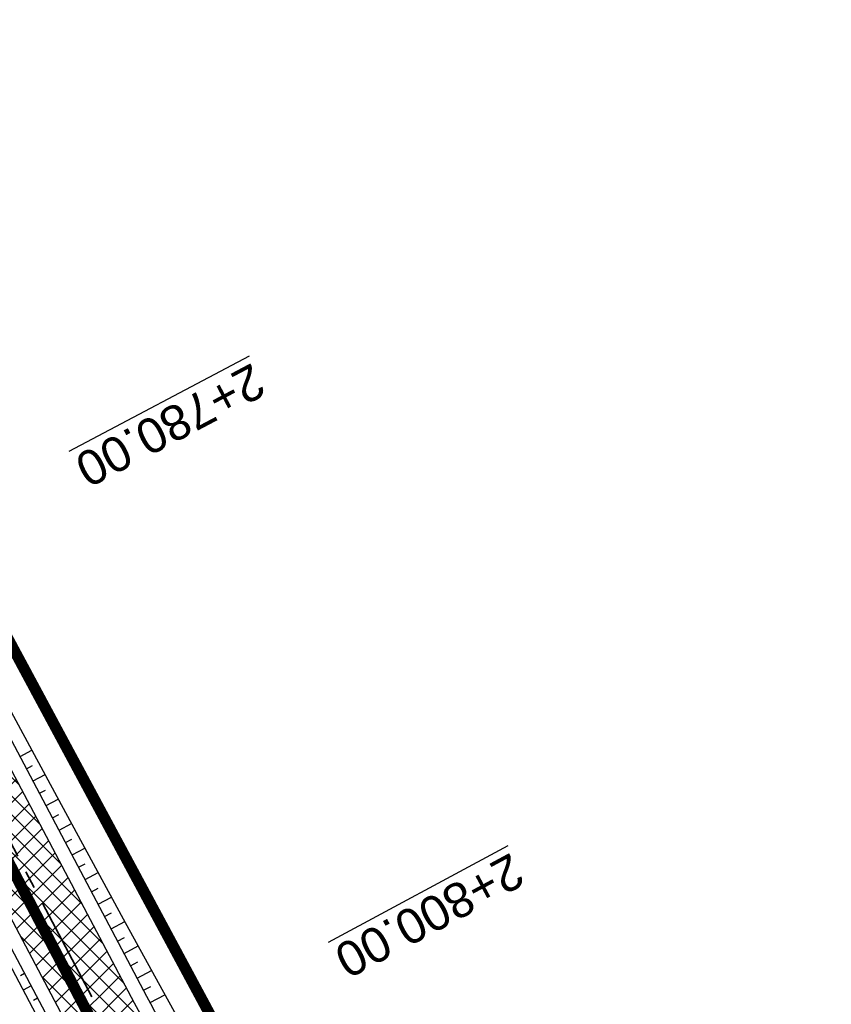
# Model space of a CAD drawing. Header units: metres. Extents: x 7529682 to 7533711, y 5721195 to 5727842.
# Tile 47 of 232: x 7531018 to 7531047, y 5725329 to 5725364. Entities that reach past the tile are written whole.
import ezdxf

# ---------------------------------------------------------------- set-up
doc = ezdxf.new("R2010")
doc.units = ezdxf.units.M
for name, pattern in [('817-dzialki-09-05-04$0$HIDDEN', [0.375, 0.25, -0.125]), ('ACAD_ISO05W100', [33, 24, -3, 0, -3, 0, -3]), ('CENTER2', [28.575000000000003, 19.05, -3.175, 3.175, -3.175])]:
    doc.linetypes.add(name, pattern=pattern)
for name, color, linetype in [('C-DROGI-SYTUACJA', 7, 'Continuous'), ('D-pobocza', 60, 'Continuous'), ('D-skarpa', 2, 'Continuous'), ('D-skarpa-kreskowanie', 2, 'Continuous')]:
    doc.layers.add(name, color=color, linetype=linetype)
for name, color, linetype, lineweight, true_color in [('D-hatch-ciag-pieszo-rowerowy', 7, 'Continuous', 13, 0xff9f80), ('D-LR-etap-III', 7, '817-dzialki-09-05-04$0$HIDDEN', 50, 0x00008f), ('D-przekroje-pop', 7, 'Continuous', 50, 0x000099)]:
    doc.layers.add(name, color=color, linetype=linetype, lineweight=lineweight, true_color=true_color)
doc.layers.add('D-obrzeża', color=2, linetype='Continuous', lineweight=30)
doc.layers.add('D-pas-drogowy', color=7, linetype='ACAD_ISO05W100', lineweight=50)
doc.styles.get("Standard").update_dxf_attribs({"font": 'arial.ttf'})

msp = doc.modelspace()

# ---------------------------------------------------------------- hatches: boundary and pattern name
at = {"layer": 'D-hatch-ciag-pieszo-rowerowy'}
h = msp.add_hatch(dxfattribs=at)
h.set_pattern_fill('ANSI37', color=256, scale=0.15, style=0)
h.set_pattern_definition([(45, (0, 0), (-0.3367596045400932, 0.3367596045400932), []), (135, (0, 0), (-0.3367596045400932, -0.3367596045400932), [])])
h.paths.add_polyline_path([(7531004.677325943, 5725360.68387123), (7531003.472406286, 5725360.288630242), (7531020.529814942, 5725328.004235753, 0.004066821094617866), (7531022.844591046, 5725323.708047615), (7531032.807949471, 5725305.571049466, -0.004228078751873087), (7531035.213067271, 5725301.103738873), (7531043.691046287, 5725285.0324603), (7531044.821508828, 5725285.568551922), (7531036.313724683, 5725301.696330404, 0.004228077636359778), (7531033.908607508, 5725306.163639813), (7531023.945058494, 5725324.300984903, -0.004066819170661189), (7531021.630283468, 5725328.597170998)])
h.paths.add_polyline_path([(7531003.472406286, 5725360.288630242), (7531002.267486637, 5725359.893389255), (7531019.429347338, 5725327.41129882, 0.004066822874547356), (7531021.74412444, 5725323.115108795), (7531031.707290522, 5725304.978460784, -0.00422807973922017), (7531034.112408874, 5725300.511149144), (7531042.560583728, 5725284.49636867), (7531043.691046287, 5725285.0324603), (7531035.213067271, 5725301.103738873, 0.004228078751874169), (7531032.807949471, 5725305.571049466), (7531022.844591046, 5725323.708047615, -0.004066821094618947), (7531020.529814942, 5725328.004235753)])

# ---------------------------------------------------------------- linework, layer by layer
at = {"layer": 'C-DROGI-SYTUACJA', "color": 10, "linetype": 'CENTER2', "lineweight": 35, "ltscale": 0.2}
msp.add_lwpolyline([(7530894.635661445, 5725580.10218264), (7530904.400482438, 5725561.506014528, -0.1127731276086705), (7530906.681458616, 5725552.894425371), (7530906.772838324, 5725550.233635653, 0.1134663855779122), (7530910.232589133, 5725537.243580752), (7530924.3855969, 5725510.468891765), (7530956.378346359, 5725449.593261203), (7530999.632559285, 5725367.556271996), (7531020.529814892, 5725328.004235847, 0.004066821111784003), (7531022.844591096, 5725323.708047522), (7531022.844591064, 5725323.708047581), (7531032.807949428, 5725305.571049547, -0.004228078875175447), (7531035.213067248, 5725301.103738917), (7531059.943841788, 5725254.222853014, -0.00440054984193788)], format="xyb", dxfattribs=at)
at = {"layer": 'D-LR-etap-III', "ltscale": 10, "flags": 128}
msp.add_lwpolyline([(7531750.474471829, 5723895.103125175, 0.4, 0.4, 0), (7531750.505, 5723895.13, 0.4, 0.4, 0), (7531682.71, 5724022.92, 0.4, 0.4, 0), (7531619.177023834, 5724147.203692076, 0.4, 0.4, 0), (7531592.308960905, 5724198.48863389, 0.4, 0.4, 0), (7531553.263875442, 5724272.918564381, 0.4, 0.4, 0), (7531504.019999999, 5724366.79, 0.4, 0.4, 0), (7531482.09, 5724407.62, 0.4, 0.4, 0), (7531412.350402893, 5724541.182759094, 0.4, 0.4, 0), (7531388.463669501, 5724586.929768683, 0.4, 0.4, 0), (7531345.12, 5724669.94, 0.4, 0.4, 0), (7531127.66, 5725081.67, 0.4, 0.4, 0), (7531059.253139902, 5725211.040795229, 0.4, 0.4, 0), (7531008.007244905, 5725307.953830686, 0.4, 0.4, 0), (7530964.181635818, 5725390.835555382, 0.4, 0.4, 0), (7530914.557354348, 5725484.683561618, 0.4, 0.4, 0), (7530865.243241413, 5725577.493975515, 0.4, 0.4, 0), (7530840.085257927, 5725624.058651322, 0.4, 0.4, 0), (7530802.559525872, 5725694.924584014, 0.4, 0.4, 0), (7530755.54, 5725787.51, 0.4, 0.4, 0), (7530708.717810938, 5725876.303221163, 0.4, 0.4, 0), (7530695.12, 5725902.09, 0.4, 0.4, 0), (7530642.91397006, 5726001.07839487, 0.4, 0.4, 0), (7530634.934723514, 5726016.146615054, 0.4, 0.4, 0), (7530610.820000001, 5726061.929999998, 0.4, 0.4, 0), (7530610.820000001, 5726061.929999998, 0.4, 0.4, 0), (7530607.21, 5726063.51, 0.4, 0.4, 0), (7530597.42, 5726080.68, 0.4, 0.4, 0), (7530591.16, 5726088.44, 0.4, 0.4, 0), (7530581.28, 5726107.21, 0.4, 0.4, 0), (7530571.29, 5726130.56, 0.4, 0.4, 0), (7530549.554994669, 5726171.527317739, 0.4, 0.4, 0), (7530531.014309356, 5726206.473807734, 0.4, 0.4, 0), (7530516.461208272, 5726236.016618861, 0.4, 0.4, 0), (7530500.798929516, 5726266.141265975, 0.4, 0.4, 0), (7530491.349999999, 5726283.94, 0.4, 0.4, 0), (7530482.4, 5726303.41, 0.4, 0.4, 0), (7530482.4, 5726303.41, 0.4, 0.4, 0), (7530450.41, 5726357.28, 0.4, 0.4, 0), (7530397.759396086, 5726458.499907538, 0.4, 0.4, 0), (7530334.707815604, 5726583.664702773, 0.4, 0.4, 0), (7530303.939274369, 5726645.167943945, 0.4, 0.4, 0), (7530300.509779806, 5726651.777515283, 0.4, 0.4, 0), (7530289.213532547, 5726671.966724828, 0.4, 0.4, 0), (7530281.54, 5726685.57, 0.4, 0.4, 0), (7530261.37085633, 5726724.163374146, 0.4, 0.4, 0), (7530254.03, 5726738.21, 0.4, 0.4, 0), (7530197.219999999, 5726845.06, 0.4, 0.4, 0), (7530194.71, 5726849.15, 0.4, 0.4, 0), (7530195.92, 5726850.75, 0.4, 0.4, 0), (7530170.546669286, 5726892.961489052, 0.4, 0.4, 0), (7530143.174718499, 5726945.065838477, 0.4, 0.4, 0), (7530105.059999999, 5727018.32, 0.4, 0.4, 0), (7530100.059999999, 5727027.16, 0.4, 0.4, 0), (7530062.318670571, 5727099.625398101, 0.4, 0.4, 0), (7530015.378537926, 5727189.420463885, 0.4, 0.4, 0), (7529983.207960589, 5727250.206596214, 0.4, 0.4, 0), (7529953.284293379, 5727306.74720398, 0.4, 0.4, 0), (7529900.67053443, 5727406.15903814, 0.4, 0.4, 0), (7529890.630239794, 5727425.131178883, 0.4, 0.4, 0), (7529875.155383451, 5727454.426350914, 0.4, 0.4, 0), (7529857.560096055, 5727487.787346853, 0.4, 0.4, 0), (7529835.194401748, 5727530.19312405, 0.4, 0.4, 0), (7529811.740544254, 5727574.662079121, 0.4, 0.4, 0), (7529792.101859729, 5727611.922638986, 0.4, 0.4, 0), (7529768.066117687, 5727657.469613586, 0.4, 0.4, 0), (7529755.210566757, 5727682.131373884, 0.4, 0.4, 0), (7529753.309999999, 5727681.13, 0.4, 0.4, 0), (7529739.21, 5727707.77, 0.4, 0.4, 0), (7529735.394745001, 5727711.251990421, 0.4, 0.4, 0), (7529725.42, 5727730.2, 0.4, 0.4, 0), (7529723.55, 5727729.88, 0.4, 0.4, 0), (7529695.566668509, 5727782.932080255, 0.4, 0.4, 0), (7529717.67971874, 5727794.024357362, 0.4, 0.4, 0), (7529736.274870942, 5727758.647400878, 0.4, 0.4, 0), (7529736.274870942, 5727758.647400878, 0.4, 0.4, 0), (7529744.511003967, 5727750.406106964, 0.4, 0.4, 0), (7529744.511003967, 5727750.406106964, 0.4, 0.4, 0), (7529750.282568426, 5727738.549848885, 0.4, 0.4, 0), (7529777.108510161, 5727687.569424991, 0.4, 0.4, 0), (7529796.51537536, 5727651.329932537, 0.4, 0.4, 0), (7529814.937945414, 5727616.793170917, 0.4, 0.4, 0), (7529839.006722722, 5727572.303976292, 0.4, 0.4, 0), (7529860.617626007, 5727532.509108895, 0.4, 0.4, 0), (7529882.348967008, 5727491.504261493, 0.4, 0.4, 0), (7529904.865139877, 5727449.096370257, 0.4, 0.4, 0), (7529920.747384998, 5727418.884773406, 0.4, 0.4, 0), (7529946.676504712, 5727368.547487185, 0.4, 0.4, 0), (7529972.024701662, 5727320.573310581, 0.4, 0.4, 0), (7529987.740014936, 5727290.153392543, 0.4, 0.4, 0), (7529996.497385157, 5727273.661630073, 0.4, 0.4, 0), (7530017.541471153, 5727234.202689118, 0.4, 0.4, 0), (7530033.053657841, 5727204.864166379, 0.4, 0.4, 0), (7530051.622983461, 5727170.222745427, 0.4, 0.4, 0), (7530069.276612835, 5727137.015751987, 0.4, 0.4, 0), (7530089.385386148, 5727097.533639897, 0.4, 0.4, 0), (7530109.712512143, 5727060.746615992, 0.4, 0.4, 0), (7530136.769722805, 5727011.640131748, 0.4, 0.4, 0), (7530162.446686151, 5726962.743777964, 0.4, 0.4, 0), (7530187.674104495, 5726916.992101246, 0.4, 0.4, 0), (7530207.820739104, 5726879.335323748, 0.4, 0.4, 0), (7530230.625609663, 5726834.518686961, 0.4, 0.4, 0), (7530262.288093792, 5726776.61832811, 0.4, 0.4, 0), (7530277.509672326, 5726760.213143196, 0.4, 0.4, 0), (7530286.036865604, 5726744.106684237, 0.4, 0.4, 0), (7530288.097472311, 5726735.884066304, 0.4, 0.4, 0), (7530290.393870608, 5726725.046963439, 0.4, 0.4, 0), (7530296.17664807, 5726713.582980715, 0.4, 0.4, 0), (7530302.726195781, 5726701.18226779, 0.4, 0.4, 0), (7530325.685047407, 5726657.466383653, 0.4, 0.4, 0), (7530343.243978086, 5726623.648592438, 0.4, 0.4, 0), (7530360.229820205, 5726591.746871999, 0.4, 0.4, 0), (7530383.20855044, 5726548.059469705, 0.4, 0.4, 0), (7530406.017875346, 5726503.605514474, 0.4, 0.4, 0), (7530427.464919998, 5726462.620289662, 0.4, 0.4, 0), (7530447.9278544, 5726424.388014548, 0.4, 0.4, 0), (7530471.126878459, 5726379.920667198, 0.4, 0.4, 0), (7530490.501003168, 5726343.033350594, 0.4, 0.4, 0), (7530509.499458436, 5726306.733076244, 0.4, 0.4, 0), (7530529.890269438, 5726267.244072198, 0.4, 0.4, 0), (7530543.852446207, 5726238.990319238, 0.4, 0.4, 0), (7530554.808897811, 5726218.943990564, 0.4, 0.4, 0), (7530559.027108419, 5726212.223286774, 0.4, 0.4, 0), (7530563.060988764, 5726206.409670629, 0.4, 0.4, 0), (7530566.93354971, 5726200.463543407, 0.4, 0.4, 0), (7530569.771022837, 5726194.901501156, 0.4, 0.4, 0), (7530571.47319415, 5726191.282350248, 0.4, 0.4, 0), (7530572.839142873, 5726188.024533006, 0.4, 0.4, 0), (7530575.295071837, 5726182.034664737, 0.4, 0.4, 0), (7530579.736851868, 5726173.306070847, 0.4, 0.4, 0), (7530583.3, 5726167.41, 0.4, 0.4, 0), (7530593.4, 5726163.33, 0.4, 0.4, 0), (7530598.618375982, 5726155.264489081, 0.4, 0.4, 0), (7530608.258304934, 5726140.497132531, 0.4, 0.4, 0), (7530603.269999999, 5726136.83, 0.4, 0.4, 0), (7530606.53, 5726131.84, 0.4, 0.4, 0), (7530604.239057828, 5726124.21679044, 0.4, 0.4, 0), (7530605.847136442, 5726121.630127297, 0.4, 0.4, 0), (7530608.971611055, 5726116.164124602, 0.4, 0.4, 0), (7530618.114293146, 5726097.791111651, 0.4, 0.4, 0), (7530651.213125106, 5726034.959524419, 0.4, 0.4, 0), (7530670.243741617, 5725998.61095082, 0.4, 0.4, 0), (7530698.075474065, 5725945.952624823, 0.4, 0.4, 0), (7530716.505955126, 5725911.3051464, 0.4, 0.4, 0), (7530735.223454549, 5725875.667401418, 0.4, 0.4, 0), (7530752.504235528, 5725842.154920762, 0.4, 0.4, 0), (7530778.310652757, 5725793.501254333, 0.4, 0.4, 0), (7530797.499961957, 5725756.381811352, 0.4, 0.4, 0), (7530812.518974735, 5725728.28874362, 0.4, 0.4, 0), (7530820.039295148, 5725713.160404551, 0.4, 0.4, 0), (7530822.422446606, 5725710.193574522, 0.4, 0.4, 0), (7530833.154893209, 5725688.800634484, 0.4, 0.4, 0), (7530849.629354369, 5725656.158601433, 0.4, 0.4, 0), (7530867.98290276, 5725621.963939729, 0.4, 0.4, 0), (7530872.629809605, 5725612.88760475, 0.4, 0.4, 0), (7530880.354488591, 5725597.594500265, 0.4, 0.4, 0), (7530883.839446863, 5725593.389159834, 0.4, 0.4, 0), (7530891.782113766, 5725587.763349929, 0.4, 0.4, 0), (7530895.038670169, 5725584.280746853, 0.4, 0.4, 0), (7530897.033644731, 5725580.941110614, 0.4, 0.4, 0), (7530900.951646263, 5725579.945856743, 0.4, 0.4, 0), (7530904.80970798, 5725571.977328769, 0.4, 0.4, 0), (7530903.682362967, 5725568.566434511, 0.4, 0.4, 0), (7530908.900614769, 5725558.844845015, 0.4, 0.4, 0), (7530910.252030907, 5725545.671606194, 0.4, 0.4, 0), (7530912.872986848, 5725538.645543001, 0.4, 0.4, 0), (7530945.278171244, 5725478.464284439, 0.4, 0.4, 0), (7530959.692318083, 5725450.24628822, 0.4, 0.4, 0), (7531002.82670893, 5725368.192370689, 0.4, 0.4, 0), (7531044.703532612, 5725290.314293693, 0.4, 0.4, 0), (7531064.098839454, 5725253.212562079, 0.4, 0.4, 0), (7531083.010253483, 5725216.677517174, 0.4, 0.4, 0), (7531113.013137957, 5725158.465613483, 0.4, 0.4, 0), (7531137.364304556, 5725113.07076138, 0.4, 0.4, 0), (7531150.830830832, 5725086.711759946, 0.4, 0.4, 0), (7531159.745663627, 5725076.640848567, 0.4, 0.4, 0), (7531166.309999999, 5725074.58, 0.4, 0.4, 0), (7531172.29, 5725062.58, 0.4, 0.4, 0), (7531170.589828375, 5725055.605912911, 0.4, 0.4, 0), (7531173.732823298, 5725044.080706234, 0.4, 0.4, 0), (7531215.342008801, 5724964.859648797, 0.4, 0.4, 0), (7531238.054496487, 5724921.684649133, 0.4, 0.4, 0), (7531262.389821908, 5724875.282876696, 0.4, 0.4, 0), (7531295.587160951, 5724811.265731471, 0.4, 0.4, 0), (7531348.487908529, 5724712.362812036, 0.4, 0.4, 0), (7531363.740817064, 5724682.68394264, 0.4, 0.4, 0), (7531366.986905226, 5724675.865317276, 0.4, 0.4, 0), (7531382.541261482, 5724646.110625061, 0.4, 0.4, 0), (7531401.299165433, 5724610.874551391, 0.4, 0.4, 0), (7531428.964837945, 5724558.862274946, 0.4, 0.4, 0), (7531449.111202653, 5724520.397801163, 0.4, 0.4, 0), (7531477.292992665, 5724465.831467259, 0.4, 0.4, 0), (7531500.996290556, 5724421.112506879, 0.4, 0.4, 0), (7531512.121834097, 5724400.549045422, 0.4, 0.4, 0), (7531513.78163794, 5724396.757451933, 0.4, 0.4, 0), (7531526.32, 5724379.39, 0.4, 0.4, 0), (7531566.783642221, 5724302.73628205, 0.4, 0.4, 0), (7531578.579156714, 5724282.774819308, 0.4, 0.4, 0), (7531584.232619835, 5724273.111246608, 0.4, 0.4, 0), (7531590.109283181, 5724263.508189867, 0.4, 0.4, 0), (7531593.027899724, 5724258.771479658, 0.4, 0.4, 0), (7531595.711841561, 5724254.226824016, 0.4, 0.4, 0), (7531601.659976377, 5724243.898197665, 0.4, 0.4, 0), (7531606.097733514, 5724235.986407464, 0.4, 0.4, 0), (7531609.382207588, 5724230.799061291, 0.4, 0.4, 0), (7531611.580260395, 5724227.671180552, 0.4, 0.4, 0), (7531612.707802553, 5724225.86410867, 0.4, 0.4, 0), (7531618.665224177, 5724214.480919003, 0.4, 0.4, 0), (7531619.885522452, 5724212.333950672, 0.4, 0.4, 0), (7531620.931818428, 5724210.787064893, 0.4, 0.4, 0), (7531623.518605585, 5724207.111542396, 0.4, 0.4, 0), (7531626.143926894, 5724203.61306897, 0.4, 0.4, 0), (7531632.022984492, 5724196.485954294, 0.4, 0.4, 0), (7531653.949089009, 5724152.617641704, 0.4, 0.4, 0), (7531656.750690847, 5724143.103797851, 0.4, 0.4, 0), (7531659.61440691, 5724133.254504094, 0.4, 0.4, 0), (7531661.627147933, 5724128.646047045, 0.4, 0.4, 0.01093811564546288), (7531674.314987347, 5724101.43546424, 0.4, 0.4, 0), (7531685.137626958, 5724081.408252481, 0.4, 0.4, 0), (7531692.159945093, 5724066.277333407, 0.4, 0.4, 0), (7531699.662164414, 5724051.388120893, 0.4, 0.4, 0), (7531704.480624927, 5724040.808561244, 0.4, 0.4, 0), (7531704.480624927, 5724040.808561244, 0.4, 0.4, 0), (7531704.401251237, 5724037.368913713, 0.4, 0.4, 0), (7531720.383609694, 5724003.441317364, 0.4, 0.4, 0), (7531728.79890528, 5723986.206298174, 0.4, 0.4, 0), (7531733.237926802, 5723977.192631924, 0.4, 0.4, 0), (7531736.750027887, 5723969.505210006, 0.4, 0.4, 0), (7531737.336143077, 5723968.518916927, 0.4, 0.4, 0), (7531738.285051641, 5723967.699360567, 0.4, 0.4, 0), (7531742.180915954, 5723962.346428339, 0.4, 0.4, 0), (7531744.286141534, 5723958.615526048, 0.4, 0.4, 0), (7531755.393260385, 5723944.192617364, 0.4, 0.4, 0), (7531758.69, 5723936.76, 0.4, 0.4, 0), (7531780.08, 5723929.25, 0.4, 0.4, 0), (7531792.611989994, 5723906.337708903, 0.4, 0.4, 0), (7531792.611989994, 5723906.337708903, 0.4, 0.4, 0), (7531756.962094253, 5723883.055323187, 0.4, 0.4, 0), (7531750.46, 5723895.130000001, 0.4, 0.4, 0), (7531750.46, 5723895.130000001, 0, 0, 0)], format="xyseb", dxfattribs=at)
at = {"layer": 'D-obrzeża'}
for points in [[(7531061.054571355, 5725254.796351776), (7531036.313724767, 5725301.696330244, 0.00422807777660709), (7531033.908607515, 5725306.163639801), (7531023.945058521, 5725324.300984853, -0.004066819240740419), (7531021.630283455, 5725328.597171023), (7531000.738279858, 5725368.139266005), (7530957.484457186, 5725450.175515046), (7530925.491402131, 5725511.051727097), (7530911.471989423, 5725537.573680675, -0.1134663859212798), (7530908.012238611, 5725550.563735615), (7530907.842509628, 5725555.505895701, 0.1127731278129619), (7530906.702021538, 5725559.81169029), (7530903.597432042, 5725565.724084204, -0.1193449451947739), (7530903.024418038, 5725568.006637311), (7530902.989962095, 5725572.112457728)], [(7530898.536909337, 5725569.983891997), (7530903.161020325, 5725561.177714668, -0.1127731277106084), (7530905.441996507, 5725552.566125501), (7530905.533438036, 5725549.903535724, 0.1134663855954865), (7530908.993188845, 5725536.913480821), (7530923.27979167, 5725509.886056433), (7530955.272235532, 5725449.011007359), (7530998.526838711, 5725366.973277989), (7531019.429347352, 5725327.411298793, 0.004066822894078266), (7531021.744124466, 5725323.115108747), (7531031.707290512, 5725304.978460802, -0.004228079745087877), (7531034.112408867, 5725300.511149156), (7531058.833112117, 5725253.649354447, -0.004400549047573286)]]:
    msp.add_lwpolyline(points, format="xyb", dxfattribs=at)
at = {"layer": 'D-pas-drogowy', "ltscale": 0.2, "flags": 128}
msp.add_lwpolyline([(7531633.018560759, 5724182.834272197, 0.4, 0.4, 0), (7531617.558899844, 5724211.608162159, 0.4, 0.4, 0), (7531566.783642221, 5724302.73628205, 0.4, 0.4, 0), (7531538.419082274, 5724356.469679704, 0.4, 0.4, 0), (7531526.32, 5724379.39, 0.4, 0.4, 0), (7531516.102085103, 5724393.607319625, 0.4, 0.4, 0.001485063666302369), (7531513.78037409, 5724396.837773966, 0.4, 0.4, 0), (7531501.87, 5724413.41, 0.4, 0.4, 0), (7531474.926107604, 5724464.507896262, 0.4, 0.4, 0), (7531446.200436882, 5724518.992313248, 0.4, 0.4, 0), (7531424.962185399, 5724559.262257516, 0.4, 0.4, 0), (7531398.444460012, 5724609.565801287, 0.4, 0.4, 0), (7531379.647455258, 5724645.216004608, 0.4, 0.4, 0), (7531365.23, 5724672.56, 0.4, 0.4, 0), (7531341.305752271, 5724717.915356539, 0.4, 0.4, 0), (7531312.899996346, 5724771.788898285, 0.4, 0.4, 0), (7531292.590923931, 5724810.306502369, 0.4, 0.4, 0), (7531259.391619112, 5724873.271351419, 0.4, 0.4, 0), (7531233.740401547, 5724921.922582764, 0.4, 0.4, 0), (7531203.072738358, 5724980.092044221, 0.4, 0.4, 0), (7531173.471398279, 5725036.225177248, 0.4, 0.4, 0), (7531168.269999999, 5725046.09, 0.4, 0.4, 0), (7531172.29, 5725062.58, 0.4, 0.4, 0), (7531166.309999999, 5725074.58, 0.4, 0.4, 0), (7531150.32, 5725079.6, 0.4, 0.4, 0), (7531141.5, 5725096.43, 0.4, 0.4, 0), (7531109.311735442, 5725157.814415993, 0.4, 0.4, 0), (7531086.641300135, 5725201.047918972, 0.4, 0.4, 0), (7531059.198258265, 5725253.383662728, 0.4, 0.4, 0), (7531028.206828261, 5725312.48946212, 0.4, 0.4, 0), (7530999.104694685, 5725367.990143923, 0.4, 0.4, 0), (7530956.247527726, 5725449.724815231, 0.4, 0.4, 0), (7530924.397774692, 5725510.463768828, 0.4, 0.4, 0), (7530897.509999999, 5725561.74, 0.4, 0.4, 0), (7530894.46, 5725566.14, 0.4, 0.4, 0), (7530892.16, 5725570.49, 0.4, 0.4, 0), (7530869.362688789, 5725613.307018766, 0.4, 0.4, 0), (7530861.693971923, 5725627.704613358, 0.4, 0.4, 0), (7530852.74, 5725644.52, 0.4, 0.4, 0), (7530831.509999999, 5725684.2, 0.4, 0.4, 0), (7530811.13, 5725722.52, 0.4, 0.4, 0), (7530792.3476413, 5725757.940652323, 0.4, 0.4, 0), (7530768.03, 5725803.8, 0.4, 0.4, 0), (7530748.768542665, 5725840.178507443, 0.4, 0.4, 0), (7530727.7, 5725879.97, 0.4, 0.4, 0), (7530712.0981582, 5725909.54523909, 0.4, 0.4, 0), (7530693.644105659, 5725944.645156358, 0.4, 0.4, 0), (7530665.702224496, 5725997.538976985, 0.4, 0.4, 0), (7530641.759999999, 5726042.88, 0.4, 0.4, 0), (7530616.5, 5726091.48, 0.4, 0.4, 0), (7530604.628439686, 5726114.319880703, 0.4, 0.4, -0.007762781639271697), (7530602.5, 5726118.43, 0.4, 0.4, 0), (7530603.992037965, 5726123.394821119, 0.4, 0.4, 0), (7530606.53, 5726131.84, 0.4, 0.4, 0), (7530603.269999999, 5726136.83, 0.4, 0.4, 0), (7530593.775620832, 5726151.368713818, 0.4, 0.4, 0), (7530590.202637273, 5726156.84001263, 0.4, 0.4, 0), (7530583.3, 5726167.41, 0.4, 0.4, 0), (7530580.578343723, 5726170.427567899, 0.4, 0.4, 0), (7530575.849999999, 5726175.67, 0.4, 0.4, 0), (7530569.009999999, 5726186.66, 0.4, 0.4, 0), (7530562.555322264, 5726199.189409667, 0.4, 0.4, 0), (7530555.67, 5726211.39, 0.4, 0.4, 0), (7530548.29, 5726224.23, 0.4, 0.4, 0), (7530540.58, 5726237.71, 0.4, 0.4, 0), (7530532.679999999, 5726252.65, 0.4, 0.4, 0), (7530524.059999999, 5726269.35, 0.4, 0.4, 0), (7530502.82, 5726309.91, 0.4, 0.4, 0), (7530488.83, 5726336.63, 0.4, 0.4, 0), (7530466.03, 5726380.16, 0.4, 0.4, 0), (7530438.469999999, 5726432.77, 0.4, 0.4, 0), (7530424.53, 5726459.09, 0.4, 0.4, 0), (7530401.63, 5726502.97, 0.4, 0.4, 0), (7530383.38, 5726538.06, 0.4, 0.4, 0), (7530353.969999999, 5726593.52, 0.4, 0.4, 0), (7530338.469999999, 5726622.74, 0.4, 0.4, 0), (7530322.009999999, 5726653.88, 0.4, 0.4, 0), (7530297.54, 5726700.33, 0.4, 0.4, 0), (7530287.38, 5726719.6, 0.4, 0.4, 0), (7530285.94993921, 5726722.315508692, 0.4, 0.4, 0), (7530280.259999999, 5726733.12, 0.4, 0.4, 0), (7530266.73, 5726758.74, 0.4, 0.4, 0), (7530260.42, 5726770.47, 0.4, 0.4, 0), (7530253.25, 5726783.82, 0.4, 0.4, 0), (7530244.95, 5726799.33, 0.4, 0.4, 0), (7530239.389999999, 5726808.49, 0.4, 0.4, 0), (7530238.29, 5726807.9, 0.4, 0.4, 0), (7530218.11, 5726850.67, 0.4, 0.4, 0), (7530175.906646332, 5726928.168028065, 0.4, 0.4, 0), (7530096.679999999, 5727076.15, 0.4, 0.4, 0), (7530094.679999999, 5727079.89, 0.4, 0.4, 0), (7530064.59693469, 5727135.522637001, 0.4, 0.4, 0), (7530046.730970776, 5727168.8921561, 0.4, 0.4, 0), (7530025.803045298, 5727208.461374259, 0.4, 0.4, 0), (7530012.846501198, 5727232.979315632, 0.4, 0.4, 0), (7529994.15, 5727268.45, 0.4, 0.4, 0), (7529981.670868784, 5727291.93018666, 0.4, 0.4, 0), (7529949.889999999, 5727351.73, 0.4, 0.4, 0), (7529924.75, 5727399.03, 0.4, 0.4, 0), (7529915.515824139, 5727417.099754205, 0.4, 0.4, 0), (7529885.83, 5727475.19, 0.4, 0.4, 0), (7529862.559999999, 5727519.97, 0.4, 0.4, 0), (7529852.984923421, 5727538.191086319, 0.4, 0.4, 0), (7529836.513084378, 5727569.51130111, 0.4, 0.4, 0), (7529815.36890814, 5727609.140983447, 0.4, 0.4, 0), (7529792.795203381, 5727651.247499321, 0.4, 0.4, 0), (7529774.199114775, 5727685.858348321, 0.4, 0.4, 0), (7529746.966026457, 5727736.059440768, 0.4, 0.4, 0), (7529733.92, 5727757.62, 0.4, 0.4, 0), (7529708.607472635, 5727806.388536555, 0.4, 0.4, 0), (7529688.491967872, 5727796.344621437, 0.4, 0.4, 0), (7529723.55, 5727729.88, 0.4, 0.4, 0), (7529725.42, 5727730.2, 0.4, 0.4, 0), (7529735.38, 5727711.28, 0.4, 0.4, 0), (7529739.21, 5727707.77, 0.4, 0.4, 0), (7529753.309999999, 5727681.13, 0.4, 0.4, 0), (7529755.178396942, 5727682.114424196, 0.4, 0.4, 0), (7529792.101859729, 5727611.922638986, 0.4, 0.4, 0), (7529811.740544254, 5727574.662079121, 0.4, 0.4, 0), (7529835.194401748, 5727530.19312405, 0.4, 0.4, 0), (7529857.560096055, 5727487.787346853, 0.4, 0.4, 0), (7529875.155383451, 5727454.426350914, 0.4, 0.4, 0), (7529890.630239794, 5727425.131178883, 0.4, 0.4, 0), (7529900.67053443, 5727406.15903814, 0.4, 0.4, 0), (7529953.284293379, 5727306.74720398, 0.4, 0.4, 0), (7529983.207960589, 5727250.206596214, 0.4, 0.4, 0), (7530015.378537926, 5727189.420463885, 0.4, 0.4, 0), (7530062.318670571, 5727099.625398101, 0.4, 0.4, 0), (7530100.059999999, 5727027.16, 0.4, 0.4, 0), (7530105.059999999, 5727018.32, 0.4, 0.4, 0), (7530143.174718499, 5726945.065838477, 0.4, 0.4, 0), (7530170.546669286, 5726892.961489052, 0.4, 0.4, 0), (7530195.92, 5726850.75, 0.4, 0.4, 0), (7530194.71, 5726849.15, 0.4, 0.4, 0), (7530197.219999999, 5726845.06, 0.4, 0.4, 0), (7530254.03, 5726738.21, 0.4, 0.4, 0), (7530261.37085633, 5726724.163374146, 0.4, 0.4, 0), (7530281.54, 5726685.57, 0.4, 0.4, 0), (7530289.213532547, 5726671.966724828, 0.4, 0.4, 0), (7530300.509779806, 5726651.777515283, 0.4, 0.4, 0), (7530303.939274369, 5726645.167943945, 0.4, 0.4, 0), (7530334.707815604, 5726583.664702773, 0.4, 0.4, 0), (7530397.759396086, 5726458.499907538, 0.4, 0.4, 0), (7530450.41, 5726357.28, 0.4, 0.4, 0), (7530482.4, 5726303.41, 0.4, 0.4, 0), (7530483.687990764, 5726301.003383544, 0.4, 0.4, 0), (7530491.349999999, 5726283.94, 0.4, 0.4, 0), (7530512.67, 5726243.78, 0.4, 0.4, 0), (7530529.429999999, 5726209.46, 0.4, 0.4, 0), (7530571.29, 5726130.56, 0.4, 0.4, 0), (7530581.28, 5726107.21, 0.4, 0.4, 0), (7530591.16, 5726088.44, 0.4, 0.4, 0), (7530597.42, 5726080.68, 0.4, 0.4, 0), (7530607.21, 5726063.51, 0.4, 0.4, 0), (7530610.820000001, 5726061.929999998, 0.4, 0.4, 0), (7530634.934723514, 5726016.146615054, 0.4, 0.4, 0), (7530642.91397006, 5726001.07839487, 0.4, 0.4, 0), (7530695.12, 5725902.09, 0.4, 0.4, 0), (7530708.717810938, 5725876.303221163, 0.4, 0.4, 0), (7530755.54, 5725787.51, 0.4, 0.4, 0), (7530802.559525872, 5725694.924584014, 0.4, 0.4, 0), (7530840.085257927, 5725624.058651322, 0.4, 0.4, 0), (7530865.243241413, 5725577.493975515, 0.4, 0.4, 0), (7530914.557354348, 5725484.683561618, 0.4, 0.4, 0), (7530964.181635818, 5725390.835555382, 0.4, 0.4, 0), (7531008.007244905, 5725307.953830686, 0.4, 0.4, 0), (7531059.253139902, 5725211.040795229, 0.4, 0.4, 0), (7531127.66, 5725081.67, 0.4, 0.4, 0), (7531345.12, 5724669.94, 0.4, 0.4, 0), (7531388.463669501, 5724586.929768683, 0.4, 0.4, 0), (7531412.350402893, 5724541.182759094, 0.4, 0.4, 0), (7531482.09, 5724407.62, 0.4, 0.4, 0), (7531504.019999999, 5724366.79, 0.4, 0.4, 0), (7531519.374444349, 5724337.520497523, 0.4, 0.4, 0), (7531563.748815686, 5724252.931583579, 0.4, 0.4, 0), (7531602.175111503, 5724179.681224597, 0.4, 0.4, 0), (7531619.177023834, 5724147.203692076, 0.4, 0.4, 0), (7531625.038493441, 5724135.63500206, 0.4, 0.4, 0), (7531656.796442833, 5724073.31633882, 0.4, 0.4, 0), (7531675.12, 5724037.36, 0.4, 0.4, 0), (7531682.71, 5724022.92, 0.4, 0.4, 0), (7531705.565196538, 5723979.810545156, 0.4, 0.4, 0), (7531736.605941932, 5723921.261514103, 0.4, 0.4, 0), (7531750.46, 5723895.130000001, 0.4, 0.4, 0), (7531740.769999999, 5723886.56, 0.4, 0.4, 0), (7531732.86, 5723885, 0.4, 0.4, 0), (7531722.179999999, 5723887.77, 0.4, 0.4, 0), (7531729.87, 5723862.17, 0.4, 0.4, 0), (7531742.92, 5723861.93, 0.4, 0.4, 0), (7531763.71, 5723859.52, 0.4, 0.4, 0), (7531768.42, 5723854.12, 0.4, 0.4, 0), (7531787.42, 5723817.97, 0.4, 0.4, 0), (7531795.57, 5723809.82, 0.4, 0.4, 0), (7531816.346897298, 5723819.850397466, 0.4, 0.4, 0), (7531816.346897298, 5723819.850397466, 0.4, 0.4, 0), (7531805.059999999, 5723843.23, 0.4, 0.4, 0), (7531803.61, 5723886.23, 0.4, 0.4, 0), (7531803.61, 5723886.23, 0.4, 0.4, 0), (7531780.08, 5723929.25, 0.4, 0.4, 0), (7531758.69, 5723936.76, 0.4, 0.4, 0), (7531749.3590272, 5723946.412126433, 0.4, 0.4, 0), (7531742.71, 5723953.29, 0.4, 0.4, 0), (7531735.177368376, 5723967.877529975, 0.4, 0.4, 0), (7531722.37, 5723992.68, 0.4, 0.4, 0), (7531705.041669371, 5724030.885563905, 0.4, 0.4, 0), (7531699.469999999, 5724043.17, 0.4, 0.4, 0), (7531692.69, 5724058.11, 0.4, 0.4, 0), (7531679.672010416, 5724084.016803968, 0.4, 0.4, 0), (7531674.55, 5724094.21, 0.4, 0.4, 0), (7531666.633166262, 5724114.002855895, 0.4, 0.4, 0), (7531649, 5724153.82, 0.4, 0.4, 0), (7531641.49, 5724149.34, 0.4, 0.4, 0), (7531626.04, 5724179.34, 0.4, 0.4, 0), (7531633.03, 5724182.84, 0, 0, 0)], format="xyseb", dxfattribs=at)
at = {"layer": 'D-pobocza'}
for points in [[(7530898.085477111, 5725569.768106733), (7530902.718339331, 5725560.945263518, -0.1127731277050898), (7530904.942291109, 5725552.54896408), (7530905.03767792, 5725549.771495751, 0.1134663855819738), (7530908.49742873, 5725536.78144085), (7530922.837469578, 5725509.652922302), (7530954.829791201, 5725448.778105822), (7530998.084550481, 5725366.740080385), (7531018.989160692, 5725327.174123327, 0.004066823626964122), (7531021.303938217, 5725322.877932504), (7531031.267026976, 5725304.74142525, -0.004228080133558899), (7531033.672145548, 5725300.274113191), (7531058.388820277, 5725253.419954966, -0.004400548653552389)], [(7531158.230593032, 5725075.999457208, 0.06860366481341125), (7531155.843939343, 5725079.32943972), (7531152.679666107, 5725082.666348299, -0.07520123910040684), (7531147.548440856, 5725090.027901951), (7531137.930676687, 5725109.508145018, 0.008928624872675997), (7531133.017012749, 5725119.028381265), (7531111.671163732, 5725158.634392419), (7531088.932509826, 5725201.97211209), (7531075.530910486, 5725227.445546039, -0.004122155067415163), (7531073.263999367, 5725231.84202148), (7531063.921480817, 5725250.33371218, 0.004400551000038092), (7531061.498863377, 5725255.025750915), (7531036.753990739, 5725301.933361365, 0.00422807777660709), (7531034.348873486, 5725306.400670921), (7531024.385244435, 5725324.538161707, -0.004066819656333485), (7531022.070469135, 5725328.834348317), (7531001.180368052, 5725368.372842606), (7530957.926901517, 5725450.408416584), (7530925.933724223, 5725511.284861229), (7530911.967749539, 5725537.705720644, -0.1134663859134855), (7530908.507998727, 5725550.695775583), (7530908.342215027, 5725555.523057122, 0.1127731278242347), (7530907.144702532, 5725560.04414144), (7530903.026881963, 5725567.886137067)]]:
    msp.add_lwpolyline(points, format="xyb", dxfattribs=at)
at = {"layer": 'D-skarpa', "linetype": 'Continuous'}
for points in [[(7531002.600790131, 5725367.019903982), (7531004.947661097, 5725362.604889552), (7531007.259278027, 5725358.171248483), (7531009.55490053, 5725353.729156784), (7531014.143781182, 5725344.843724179), (7531016.458653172, 5725340.411802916), (7531018.839554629, 5725336.014768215), (7531021.225962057, 5725331.620642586), (7531022.604171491, 5725329.100218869), (7531022.664977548, 5725328.989085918), (7531023.623778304, 5725327.251627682), (7531024.594241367, 5725325.520872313), (7531024.962384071, 5725324.871433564), (7531026.042229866, 5725322.900335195), (7531028.347944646, 5725318.587931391), (7531030.73527647, 5725314.06888054), (7531033.089767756, 5725309.657530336), (7531034.78051206, 5725306.654654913), (7531035.053968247, 5725306.167976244), (7531036.044532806, 5725304.412772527), (7531037.031899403, 5725302.655266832), (7531037.285967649, 5725302.197242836), (7531042.847657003, 5725292.151316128)], [(7530998.504110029, 5725364.855429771), (7531000.926383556, 5725360.48025394), (7531003.308125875, 5725356.083663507), (7531008.015079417, 5725347.260614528), (7531010.37120553, 5725342.850489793), (7531012.699389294, 5725338.425601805), (7531018.69686495, 5725327.035799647), (7531018.756784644, 5725326.922070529), (7531019.70148336, 5725325.143571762), (7531020.657445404, 5725323.371074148), (7531021.020031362, 5725322.705745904), (7531022.097815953, 5725320.733515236), (7531024.422415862, 5725316.431485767), (7531026.813985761, 5725311.914763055), (7531028.720315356, 5725307.257220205), (7531030.330779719, 5725304.210243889), (7531030.586283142, 5725303.724433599), (7531031.49202195, 5725301.962121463), (7531032.371671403, 5725300.186559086), (7531032.595920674, 5725299.723132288), (7531033.238616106, 5725298.388429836), (7531035.531118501, 5725293.944724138), (7531040.174360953, 5725285.088034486)]]:
    msp.add_lwpolyline(points, dxfattribs=at)
at = {"layer": 'D-skarpa-kreskowanie', "linetype": 'Continuous'}
for p, q in [((7531017.515609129, 5725337.455288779, 108.015215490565), (7531017.938545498, 5725337.678746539, 107.6963066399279)), ((7531017.749185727, 5725337.013200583, 108.0167944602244), (7531017.962910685, 5725337.126121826, 107.8556383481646)), ((7531017.982762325, 5725336.571112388, 108.0183734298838), (7531018.414725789, 5725336.799339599, 107.6926578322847)), ((7531018.216338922, 5725336.129024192, 108.0199523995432), (7531018.434577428, 5725336.24433016, 107.8553929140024)), ((7531018.44991552, 5725335.686935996, 108.0215313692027), (7531018.891024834, 5725335.919995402, 107.688919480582)), ((7531018.683492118, 5725335.2448478, 108.0231103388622), (7531018.906578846, 5725335.362715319, 107.8548951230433)), ((7531018.917068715, 5725334.802759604, 108.0246893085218), (7531019.368306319, 5725335.041170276, 107.6844403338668)), ((7531019.150645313, 5725334.360671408, 108.0262682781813), (7531019.378796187, 5725334.481214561, 107.8542345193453)), ((7531019.38422191, 5725333.918583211, 108.0278472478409), (7531019.845587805, 5725334.16234515, 107.6799611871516)), ((7531019.617798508, 5725333.476495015, 108.0294262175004), (7531019.851013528, 5725333.599713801, 107.8535739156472)), ((7531019.851375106, 5725333.034406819, 108.03100518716), (7531020.322869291, 5725333.283520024, 107.6754820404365)), ((7531020.084951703, 5725332.592318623, 108.0325841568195), (7531020.323230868, 5725332.718213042, 107.8529133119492)), ((7531020.318528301, 5725332.150230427, 108.0341631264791), (7531020.800150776, 5725332.404694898, 107.6710028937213)), ((7531020.552104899, 5725331.708142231, 108.0357420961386), (7531020.795448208, 5725331.836712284, 107.8522527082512)), ((7531020.785681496, 5725331.266054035, 108.0373210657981), (7531021.277706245, 5725331.526014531, 107.6663171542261)), ((7531021.019258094, 5725330.823965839, 108.0389000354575), (7531021.268437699, 5725330.955619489, 107.8510098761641)), ((7531021.252834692, 5725330.381877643, 108.0404790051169), (7531021.757528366, 5725330.648531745, 107.6599222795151)), ((7531021.486411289, 5725329.939789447, 108.0420579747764), (7531021.741925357, 5725330.0747899, 107.849391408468)), ((7531017.678209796, 5725329.655347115, 107.9072341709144), (7531017.537110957, 5725329.580797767, 107.800840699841)), ((7531021.719987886, 5725329.497701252, 108.0436369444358), (7531022.237350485, 5725329.771048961, 107.6535274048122)), ((7531017.911786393, 5725329.21325892, 107.9088131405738), (7531017.628972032, 5725329.063834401, 107.6955611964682)), ((7531021.953564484, 5725329.055613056, 108.0452159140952), (7531022.215413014, 5725329.193960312, 107.847772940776)), ((7531018.145362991, 5725328.771170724, 107.9103921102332), (7531018.003647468, 5725328.696295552, 107.803533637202)), ((7531022.187525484, 5725328.613728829, 108.0467992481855), (7531022.717343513, 5725328.894192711, 107.6471305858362))]:
    msp.add_line(p, q, dxfattribs=at)

# ---------------------------------------------------------------- texts
at = {"layer": 'D-przekroje-pop', "lineweight": 30}
for s, rotation, p in [('%%U2+780.00', 207.8496623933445, (7531025.865004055, 5725351.602111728)), ('%%U2+800.00', 208.256016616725, (7531035.159099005, 5725334.018979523))]:
    msp.add_text(s, height=1.25, rotation=rotation, dxfattribs=at).set_placement(p)

doc.saveas('drawing.dxf')
